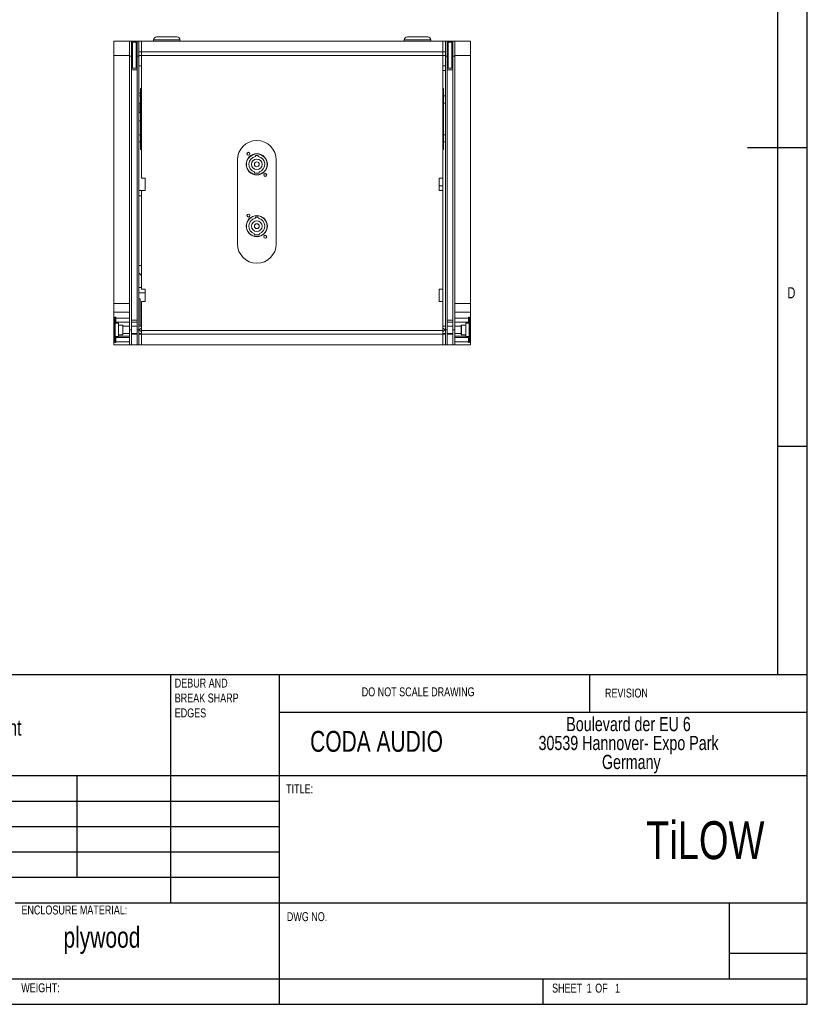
# Model space of a CAD drawing. Header units: millimetres. Extents: x 11171 to 13944, y 305 to 2246.
# Tile 8 of 14: x 13052 to 13944, y 305 to 1421. Entities that reach past the tile are written whole.
import ezdxf

# ---------------------------------------------------------------- set-up
doc = ezdxf.new("R2010")
doc.units = ezdxf.units.MM
doc.styles.add('SLDTEXTSTYLE0', font='TXT', dxfattribs={"width": 0.75})

# ---------------------------------------------------------------- blocks, each defined once
blk = doc.blocks.new('NOTE39')
at = {"color": 7, "char_height": 1.5, "attachment_point": 1, "style": 'SLDTEXTSTYLE0'}
for s, insert in [('SHEET ', (0, 2.5)), ('1', (5.78, 2.5)), (' OF ', (6.8, 2.5)), ('1', (10.55, 2.5))]:
    blk.add_mtext(s, dxfattribs=dict(at, insert=insert))
blk = doc.blocks.new('NOTE64')
at = {"color": 7, "char_height": 2.3813, "attachment_point": 1, "style": 'SLDTEXTSTYLE0'}
for s, insert in [('       Boulevard der EU 6', (0, 3.38)), ('30539 Hannover- Expo Park', (0, 0.21)), ('                Germany', (0, -2.97))]:
    blk.add_mtext(s, dxfattribs=dict(at, insert=insert))
blk = doc.blocks.new('NOTE48')
at = {"color": 7, "char_height": 1.5, "attachment_point": 1, "style": 'SLDTEXTSTYLE0'}
for s, insert in [('DEBUR AND ', (0, 2.5)), ('BREAK SHARP ', (0, 0)), ('EDGES', (0, -2.5))]:
    blk.add_mtext(s, dxfattribs=dict(at, insert=insert))
blk = doc.blocks.new('1111')
at = {"color": 7, "linetype": 'Continuous'}
for p, q in [((4165.39, -657.14), (4165.39, 777.86)), ((4140.39, 752.86), (4140.39, -380.89)), ((4165.39, 60.36), (4115.39, 60.36)), ((4140.39, -189.64), (4165.39, -189.64)), ((3229.39, -380.89), (4165.39, -380.89)), ((3632.39, -380.89), (3632.39, -572.14)), ((3723.39, -380.89), (3723.39, -657.14)), ((3983.39, -412.77), (3983.39, -380.89)), ((4165.39, -412.77), (3723.39, -412.77)), ((4165.39, -465.89), (3229.39, -465.89)), ((3554.39, -550.89), (3554.39, -465.89)), ((3723.39, -487.14), (3229.39, -487.14)), ((3723.39, -508.39), (3229.39, -508.39)), ((3723.39, -529.64), (3229.39, -529.64)), ((3723.39, -550.89), (3229.39, -550.89)), ((3502.39, -572.14), (4165.39, -572.14)), ((4100.39, -635.89), (4100.39, -572.14)), ((4165.39, -614.64), (4100.39, -614.64)), ((3229.39, -635.89), (4165.39, -635.89)), ((3944.39, -657.14), (3944.39, -635.89)), ((2115.39, -657.14), (4165.39, -657.14))]:
    blk.add_line(p, q, dxfattribs=at)
at = {"xscale": 5.000000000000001, "yscale": 5.000000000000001, "zscale": 5.000000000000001}
for name, p in [('NOTE48', (3635.94, -396.8)), ('NOTE64', (3940.45, -433.33)), ('NOTE39', (3951.78, -652.31))]:
    blk.add_blockref(name, p, dxfattribs=at)
at = {"color": 7, "attachment_point": 1, "style": 'SLDTEXTSTYLE0'}
for s, insert, char_height in [('D', (4148.72, -56.48), 9.26), ('DO NOT SCALE DRAWING', (3792.46, -391.65), 7.5), ('REVISION', (3996.03, -392.64), 7.5), ('PU black paint', (3422.09, -418.81), 13.2292), ('CODA AUDIO', (3749.26, -428.11), 17.5), ('TITLE:', (3729.17, -472.92), 7.5), ('^ITiLOW', (3903.48, -503.79), 31.75), ('ENCLOSURE MATERIAL:', (3507.62, -574.38), 7.5), ('DWG NO.', (3729.76, -579.97), 7.5), ('plywood', (3542.8, -592.21), 17.5), ('WEIGHT: ', (3507.48, -639.56), 7.493)]:
    blk.add_mtext(s, dxfattribs=dict(at, insert=insert, char_height=char_height))

msp = doc.modelspace()

# ---------------------------------------------------------------- linework, layer by layer
at = {"color": 7, "linetype": 'Continuous', "lineweight": 15}
for p, q in [((13158.36, 1380.13), (13158.36, 1396.37)), ((13158.36, 1396.37), (13176.36, 1396.37)), ((13176.36, 1396.37), (13176.36, 1380.13)), ((13176.36, 1396.37), (13178.36, 1396.37)), ((13178.36, 1396.37), (13184.86, 1396.37)), ((13178.36, 1396.37), (13178.36, 1379.37)), ((13183.61, 1395.37), (13179.61, 1395.37)), ((13179.61, 1395.37), (13179.61, 1365.82)), ((13183.61, 1395.37), (13183.61, 1365.82)), ((13184.86, 1379.37), (13184.86, 1396.37)), ((13186.86, 1396.37), (13184.86, 1396.37)), ((13186.86, 1396.37), (13189.86, 1396.37)), ((13186.86, 1396.37), (13186.86, 1379.37)), ((13189.86, 1384.37), (13189.86, 1396.37)), ((13189.86, 1396.37), (13530.86, 1396.37)), ((13189.86, 1396.37), (13189.86, 1396.37)), ((13233.36, 1397.87), (13203.36, 1397.87)), ((13203.36, 1397.87), (13203.36, 1396.37)), ((13233.36, 1396.37), (13233.36, 1397.87)), ((13517.36, 1397.87), (13487.36, 1397.87)), ((13487.36, 1397.87), (13487.36, 1396.37)), ((13517.36, 1396.37), (13517.36, 1397.87)), ((13530.86, 1396.37), (13530.86, 1384.37)), ((13530.86, 1396.37), (13533.86, 1396.37)), ((13530.86, 1396.37), (13530.86, 1396.37)), ((13533.86, 1379.37), (13533.86, 1396.37)), ((13535.86, 1396.37), (13533.86, 1396.37)), ((13535.86, 1396.37), (13542.36, 1396.37)), ((13535.86, 1396.37), (13535.86, 1379.37)), ((13541.11, 1395.37), (13537.11, 1395.37)), ((13537.11, 1365.82), (13537.11, 1395.37)), ((13541.11, 1365.82), (13541.11, 1395.37)), ((13542.36, 1396.37), (13544.36, 1396.37)), ((13542.36, 1379.37), (13542.36, 1396.37)), ((13544.36, 1396.37), (13544.36, 1396.37)), ((13544.36, 1392.62), (13544.36, 1396.37)), ((13562.36, 1396.37), (13544.36, 1396.37)), ((13179.61, 1384.37), (13178.36, 1384.37)), ((13184.86, 1384.37), (13183.61, 1384.37)), ((13189.86, 1384.37), (13186.86, 1384.37)), ((13530.86, 1384.37), (13189.86, 1384.37)), ((13189.86, 1384.37), (13189.86, 1380.13)), ((13533.86, 1384.37), (13530.86, 1384.37)), ((13530.86, 1384.37), (13530.86, 1380.13)), ((13537.11, 1384.37), (13535.86, 1384.37)), ((13542.36, 1384.37), (13541.11, 1384.37)), ((13544.36, 1380.13), (13544.36, 1392.62)), ((13176.36, 1380.13), (13158.36, 1380.13)), ((13158.36, 1380.13), (13158.36, 1099.37)), ((13176.36, 1380.13), (13176.36, 1099.37)), ((13178.36, 1379.37), (13176.36, 1379.37)), ((13176.36, 1379.37), (13176.36, 1069.37)), ((13179.61, 1380.37), (13178.36, 1380.37)), ((13178.36, 1379.37), (13178.36, 1069.37)), ((13184.86, 1380.37), (13183.61, 1380.37)), ((13184.86, 1379.37), (13186.86, 1379.37)), ((13184.86, 1069.37), (13184.86, 1379.37)), ((13189.86, 1380.37), (13186.86, 1380.37)), ((13186.86, 1379.37), (13186.86, 1069.37)), ((13189.86, 1380.13), (13189.86, 1241.37)), ((13530.86, 1380.13), (13189.86, 1380.13)), ((13533.86, 1380.37), (13530.86, 1380.37)), ((13530.86, 1241.37), (13530.86, 1380.13)), ((13533.86, 1379.37), (13535.86, 1379.37)), ((13533.86, 1069.37), (13533.86, 1379.37)), ((13535.86, 1379.37), (13535.86, 1069.37)), ((13544.36, 1379.37), (13542.36, 1379.37)), ((13542.36, 1069.37), (13542.36, 1379.37)), ((13562.36, 1380.13), (13544.36, 1380.13)), ((13544.36, 1099.37), (13544.36, 1380.13)), ((13544.36, 1069.37), (13544.36, 1379.37)), ((13562.36, 1099.37), (13562.36, 1380.13)), ((13178.36, 1368.37), (13179.61, 1368.37)), ((13184.86, 1365.82), (13178.36, 1365.82)), ((13178.36, 1363.82), (13178.36, 1080.2)), ((13178.36, 1363.82), (13184.86, 1363.82)), ((13183.61, 1368.37), (13184.86, 1368.37)), ((13184.86, 1363.82), (13184.86, 1080.2)), ((13186.86, 1368.37), (13189.86, 1368.37)), ((13530.86, 1368.37), (13533.86, 1368.37)), ((13533.86, 1363.37), (13530.86, 1363.37)), ((13542.36, 1365.82), (13535.86, 1365.82)), ((13535.86, 1363.82), (13542.36, 1363.82)), ((13535.86, 1080.2), (13535.86, 1363.82)), ((13542.36, 1080.2), (13542.36, 1363.82)), ((13189.86, 1342.87), (13188.86, 1342.87)), ((13188.86, 1330.37), (13188.86, 1342.87)), ((13531.86, 1342.87), (13530.86, 1342.87)), ((13531.86, 1342.87), (13531.86, 1330.37)), ((13188.86, 1337.37), (13186.86, 1337.37)), ((13188.86, 1334.37), (13186.86, 1334.37)), ((13188.86, 1337.87), (13188.46, 1337.87)), ((13188.46, 1337.87), (13188.46, 1337.37)), ((13188.86, 1286.37), (13188.86, 1330.37)), ((13533.86, 1334.37), (13531.86, 1334.37)), ((13531.86, 1330.37), (13531.86, 1286.37)), ((13186.86, 1326.37), (13188.86, 1326.37)), ((13186.86, 1314.87), (13188.86, 1316.87)), ((13188.46, 1326.37), (13188.46, 1316.47)), ((13531.86, 1326.37), (13533.86, 1326.37)), ((13188.86, 1306.37), (13186.86, 1306.37)), ((13188.86, 1290.37), (13186.86, 1290.37)), ((13188.86, 1273.87), (13188.86, 1286.37)), ((13533.86, 1290.37), (13531.86, 1290.37)), ((13531.86, 1286.37), (13531.86, 1273.87)), ((13186.86, 1282.37), (13188.86, 1282.37)), ((13188.86, 1273.87), (13189.86, 1273.87)), ((13530.86, 1273.87), (13531.86, 1273.87)), ((13531.86, 1282.37), (13533.86, 1282.37)), ((13298.36, 1166.87), (13298.36, 1261.87)), ((13321.86, 1266.87), (13318.86, 1266.87)), ((13318.86, 1265.75), (13318.86, 1266.87)), ((13321.86, 1266.87), (13321.86, 1265.75)), ((13342.36, 1261.87), (13342.36, 1166.87)), ((13189.86, 1241.37), (13193.86, 1241.37)), ((13193.86, 1241.37), (13193.86, 1227.37)), ((13317.86, 1246.87), (13317.86, 1248.23)), ((13317.86, 1246.87), (13322.86, 1246.87)), ((13322.86, 1248.23), (13322.86, 1246.87)), ((13526.86, 1241.37), (13530.86, 1241.37)), ((13526.86, 1227.37), (13526.86, 1241.37)), ((13530.86, 1241.37), (13530.86, 1232.37)), ((13189.86, 1227.37), (13186.86, 1227.37)), ((13189.86, 1227.37), (13189.86, 1115.37)), ((13193.86, 1227.37), (13189.86, 1227.37)), ((13530.86, 1232.37), (13526.86, 1232.37)), ((13530.86, 1227.37), (13526.86, 1227.37)), ((13530.86, 1232.37), (13530.86, 1227.37)), ((13530.86, 1115.37), (13530.86, 1227.37)), ((13186.86, 1221.37), (13189.86, 1221.37)), ((13321.86, 1196.87), (13318.86, 1196.87)), ((13318.86, 1195.75), (13318.86, 1196.87)), ((13321.86, 1196.87), (13321.86, 1195.75)), ((13317.86, 1176.87), (13317.86, 1178.23)), ((13317.86, 1176.87), (13322.86, 1176.87)), ((13322.86, 1178.23), (13322.86, 1176.87)), ((13186.86, 1142.37), (13189.86, 1142.37)), ((13189.86, 1130.87), (13186.86, 1133.87)), ((13189.86, 1117.37), (13186.86, 1117.37)), ((13186.86, 1111.37), (13193.86, 1111.37)), ((13189.86, 1115.37), (13193.86, 1115.37)), ((13193.86, 1115.37), (13193.86, 1101.37)), ((13526.86, 1115.37), (13530.86, 1115.37)), ((13526.86, 1101.37), (13526.86, 1115.37)), ((13530.86, 1115.37), (13530.86, 1101.37)), ((13176.36, 1099.37), (13158.36, 1099.37)), ((13158.36, 1099.37), (13158.36, 1089.37)), ((13188.36, 1104.37), (13186.86, 1104.37)), ((13188.36, 1104.37), (13188.36, 1073.37)), ((13189.86, 1101.37), (13189.86, 1068.61)), ((13193.86, 1101.37), (13189.86, 1101.37)), ((13530.86, 1101.37), (13526.86, 1101.37)), ((13530.86, 1068.61), (13530.86, 1101.37)), ((13544.36, 1099.37), (13562.36, 1099.37)), ((13158.36, 1089.37), (13176.36, 1089.37)), ((13158.36, 1083.87), (13158.36, 1089.37)), ((13159.36, 1083.87), (13158.36, 1083.87)), ((13158.36, 1083.87), (13158.36, 1069.37)), ((13159.86, 1083.37), (13159.36, 1083.87)), ((13159.36, 1083.87), (13159.36, 1054.87)), ((13160.86, 1083.77), (13159.86, 1083.77)), ((13159.86, 1083.77), (13159.86, 1083.26)), ((13159.86, 1083.26), (13159.86, 1055.49)), ((13160.86, 1083.77), (13160.86, 1076.97)), ((13176.36, 1082.77), (13160.86, 1082.77)), ((13544.36, 1089.37), (13562.36, 1089.37)), ((13559.86, 1082.77), (13544.36, 1082.77)), ((13560.86, 1083.77), (13559.86, 1083.77)), ((13559.86, 1076.97), (13559.86, 1083.77)), ((13561.36, 1083.87), (13560.86, 1083.37)), ((13560.86, 1083.26), (13560.86, 1083.77)), ((13560.86, 1069.37), (13560.86, 1083.26)), ((13562.36, 1083.87), (13561.36, 1083.87)), ((13561.36, 1054.87), (13561.36, 1083.87)), ((13562.36, 1069.37), (13562.36, 1083.87)), ((13159.86, 1076.97), (13160.86, 1076.97)), ((13163.86, 1076.87), (13159.86, 1076.87)), ((13160.86, 1077.97), (13176.36, 1077.97)), ((13163.86, 1069.37), (13163.86, 1076.87)), ((13168.66, 1074.87), (13163.86, 1074.87)), ((13168.86, 1074.67), (13168.66, 1074.87)), ((13168.66, 1074.87), (13168.66, 1063.87)), ((13168.86, 1064.07), (13168.86, 1074.67)), ((13176.36, 1073.37), (13168.86, 1073.37)), ((13178.36, 1080.2), (13184.86, 1080.2)), ((13178.36, 1078.2), (13184.86, 1078.2)), ((13184.86, 1073.37), (13178.36, 1073.37)), ((13189.86, 1073.37), (13186.86, 1073.37)), ((13533.86, 1073.37), (13530.86, 1073.37)), ((13542.36, 1080.2), (13535.86, 1080.2)), ((13535.86, 1078.2), (13542.36, 1078.2)), ((13542.36, 1073.37), (13535.86, 1073.37)), ((13544.36, 1077.97), (13559.86, 1077.97)), ((13551.86, 1073.37), (13544.36, 1073.37)), ((13552.06, 1074.87), (13551.86, 1074.67)), ((13551.86, 1074.67), (13551.86, 1064.07)), ((13556.86, 1074.87), (13552.06, 1074.87)), ((13552.06, 1063.87), (13552.06, 1074.87)), ((13560.86, 1076.87), (13556.86, 1076.87)), ((13556.86, 1076.87), (13556.86, 1069.37)), ((13559.86, 1076.97), (13560.86, 1076.97)), ((13158.36, 1069.37), (13158.36, 1054.87)), ((13159.86, 1061.87), (13163.86, 1061.87)), ((13160.86, 1061.77), (13159.86, 1061.77)), ((13160.86, 1061.77), (13160.86, 1054.97)), ((13176.36, 1060.77), (13160.86, 1060.77)), ((13163.86, 1061.87), (13163.86, 1069.37)), ((13163.86, 1063.87), (13168.66, 1063.87)), ((13168.66, 1063.87), (13168.86, 1064.07)), ((13168.86, 1065.37), (13176.36, 1065.37)), ((13176.36, 1069.37), (13178.36, 1069.37)), ((13176.36, 1069.37), (13176.36, 1052.37)), ((13178.36, 1069.37), (13178.36, 1052.37)), ((13178.36, 1065.37), (13184.86, 1065.37)), ((13178.36, 1064.37), (13184.86, 1064.37)), ((13186.86, 1069.37), (13184.86, 1069.37)), ((13184.86, 1052.37), (13184.86, 1069.37)), ((13186.86, 1069.37), (13186.86, 1052.37)), ((13186.86, 1065.37), (13189.86, 1065.37)), ((13186.86, 1064.37), (13189.86, 1064.37)), ((13188.36, 1065.37), (13188.36, 1064.37)), ((13189.86, 1068.61), (13530.86, 1068.61)), ((13189.86, 1064.37), (13189.86, 1068.61)), ((13189.86, 1064.37), (13530.86, 1064.37)), ((13530.86, 1064.37), (13530.86, 1068.61)), ((13530.86, 1065.37), (13533.86, 1065.37)), ((13530.86, 1064.37), (13533.86, 1064.37)), ((13533.86, 1069.37), (13535.86, 1069.37)), ((13533.86, 1052.37), (13533.86, 1069.37)), ((13535.86, 1069.37), (13535.86, 1052.37)), ((13535.86, 1065.37), (13542.36, 1065.37)), ((13535.86, 1064.37), (13542.36, 1064.37)), ((13544.36, 1069.37), (13542.36, 1069.37)), ((13542.36, 1052.37), (13542.36, 1069.37)), ((13544.36, 1052.37), (13544.36, 1069.37)), ((13544.36, 1065.37), (13551.86, 1065.37)), ((13559.86, 1060.77), (13544.36, 1060.77)), ((13551.86, 1064.07), (13552.06, 1063.87)), ((13552.06, 1063.87), (13556.86, 1063.87)), ((13556.86, 1069.37), (13556.86, 1061.87)), ((13556.86, 1061.87), (13560.86, 1061.87)), ((13560.86, 1061.77), (13559.86, 1061.77)), ((13559.86, 1054.97), (13559.86, 1061.77)), ((13560.86, 1055.49), (13560.86, 1069.37)), ((13562.36, 1054.87), (13562.36, 1069.37)), ((13158.36, 1054.87), (13159.36, 1054.87)), ((13158.36, 1054.87), (13158.36, 1052.37)), ((13158.36, 1052.37), (13176.36, 1052.37)), ((13159.36, 1054.87), (13159.86, 1055.37)), ((13159.86, 1055.49), (13159.86, 1054.97)), ((13159.86, 1054.97), (13160.86, 1054.97)), ((13160.86, 1055.97), (13176.36, 1055.97)), ((13176.36, 1052.37), (13178.36, 1052.37)), ((13184.86, 1052.37), (13178.36, 1052.37)), ((13186.86, 1052.37), (13184.86, 1052.37)), ((13189.86, 1052.37), (13186.86, 1052.37)), ((13530.86, 1052.37), (13189.86, 1052.37)), ((13533.86, 1052.37), (13530.86, 1052.37)), ((13533.86, 1052.37), (13535.86, 1052.37)), ((13542.36, 1052.37), (13535.86, 1052.37)), ((13544.36, 1052.37), (13542.36, 1052.37)), ((13544.36, 1055.97), (13559.86, 1055.97)), ((13544.36, 1052.37), (13562.36, 1052.37)), ((13559.86, 1054.97), (13560.86, 1054.97)), ((13560.86, 1054.97), (13560.86, 1055.49)), ((13560.86, 1055.37), (13561.36, 1054.87)), ((13561.36, 1054.87), (13562.36, 1054.87))]:
    msp.add_line(p, q, dxfattribs=at)
at = {"color": 8, "linetype": 'Continuous', "lineweight": 15}
for p, q in [((13537.11, 1374.37), (13535.86, 1374.37)), ((13542.36, 1374.37), (13541.11, 1374.37)), ((13189.86, 1330.37), (13188.86, 1330.37)), ((13531.86, 1330.37), (13530.86, 1330.37)), ((13188.86, 1286.37), (13189.86, 1286.37)), ((13531.86, 1286.37), (13530.86, 1286.37)), ((13330.2, 1263.25), (13330.37, 1263.38)), ((13318.61, 1198.33), (13318.46, 1198.58)), ((13331.89, 1184.24), (13331.7, 1184.36)), ((13168.86, 1073.37), (13176.36, 1073.37)), ((13551.86, 1073.37), (13544.36, 1073.37)), ((13176.36, 1062.37), (13163.86, 1062.37)), ((13556.86, 1062.37), (13544.36, 1062.37))]:
    msp.add_line(p, q, dxfattribs=at)
at = {"color": 7, "linetype": 'Continuous', "lineweight": 15}
for centre, radius in [((13320.36, 1256.87), 12), ((13320.36, 1256.87), 11.75), ((13310.86, 1268.87), 1.7), ((13310.86, 1268.87), 1.5), ((13320.36, 1256.87), 6), ((13320.36, 1256.87), 2.75), ((13329.86, 1244.87), 1.7), ((13329.86, 1244.87), 1.5), ((13320.36, 1186.87), 12), ((13320.36, 1186.87), 11.75), ((13310.86, 1198.87), 1.7), ((13310.86, 1198.87), 1.5), ((13320.36, 1186.87), 6), ((13320.36, 1186.87), 2.75), ((13329.86, 1174.87), 1.7), ((13329.86, 1174.87), 1.5)]:
    msp.add_circle(centre, radius, dxfattribs=at)
for centre, radius, start, end in [((13206.86, 1397.87), 3.5, 90, 180), ((13229.86, 1397.87), 3.5, 0, 90), ((13490.86, 1397.87), 3.5, 90, 180), ((13513.86, 1397.87), 3.5, 0, 90), ((13320.36, 1261.87), 22, 0, 180), ((13320.36, 1256.87), 9, 99.59407, 253.87238), ((13320.36, 1256.87), 9, 286.12762, 80.40593), ((13320.36, 1186.87), 9, 99.59407, 253.87238), ((13320.36, 1186.87), 9, 286.12762, 80.40593), ((13320.36, 1166.87), 22, 180, 0)]:
    msp.add_arc(centre, radius, start, end, dxfattribs=at)
for points, knots in [([(13206.86, 1401.37), (13206.86, 1401.37), (13208.07, 1401.37), (13212.39, 1401.37), (13215.31, 1401.37), (13221.41, 1401.37), (13224.34, 1401.37), (13228.65, 1401.37), (13229.86, 1401.37), (13229.86, 1401.37)], [0, 0, 0, 0, 0.25, 0.25, 0.5, 0.5, 0.75, 0.75, 1, 1, 1, 1]), ([(13490.86, 1401.37), (13490.86, 1401.37), (13492.07, 1401.37), (13496.39, 1401.37), (13499.31, 1401.37), (13505.41, 1401.37), (13508.34, 1401.37), (13512.65, 1401.37), (13513.86, 1401.37), (13513.86, 1401.37)], [0, 0, 0, 0, 0.25, 0.25, 0.5, 0.5, 0.75, 0.75, 1, 1, 1, 1]), ([(13562.36, 1380.13), (13562.36, 1380.26), (13562.36, 1380.51), (13562.36, 1380.89), (13562.36, 1381.27), (13562.36, 1381.64), (13562.36, 1382.02), (13562.36, 1382.39), (13562.36, 1382.76), (13562.36, 1383.53), (13562.36, 1384.68), (13562.36, 1386.2), (13562.36, 1387.67), (13562.36, 1389.57), (13562.36, 1391.73), (13562.36, 1393.47), (13562.36, 1394.58), (13562.36, 1395.24), (13562.36, 1395.76), (13562.36, 1396.06), (13562.36, 1396.22), (13562.36, 1396.31), (13562.36, 1396.36), (13562.36, 1396.37), (13562.36, 1396.37)], [0, 0, 0, 0, 0.014664, 0.0293056, 0.043932, 0.0585506, 0.0731685, 0.0877931, 0.1024316, 0.1170913, 0.1788986, 0.2407258, 0.3049386, 0.3691721, 0.5000036, 0.630835, 0.6950478, 0.7592813, 0.8210886, 0.8829159, 0.912205, 0.9414433, 0.9706889, 1, 1, 1, 1]), ([(13562.36, 1089.37), (13562.36, 1089.37), (13562.36, 1089.63), (13562.36, 1090.63), (13562.36, 1091.38), (13562.36, 1093.23), (13562.36, 1094.34), (13562.36, 1096.76), (13562.36, 1098.06), (13562.36, 1099.37)], [0, 0, 0, 0, 0.25, 0.25, 0.5, 0.5, 0.75, 0.75, 1, 1, 1, 1]), ([(13562.36, 1089.37), (13562.36, 1089.31), (13562.36, 1089.19), (13562.36, 1088.25), (13562.36, 1086.74), (13562.36, 1085.35), (13562.36, 1084.38), (13562.36, 1084.22)], [0, 0, 0, 0, 0.2385525, 0.4771021, 0.7156552, 0.954204, 1, 1, 1, 1]), ([(13187.86, 1069.37), (13187.88, 1069.54), (13187.91, 1069.86), (13188.15, 1070.3), (13188.51, 1070.64), (13188.94, 1070.84), (13189.39, 1070.89), (13189.71, 1070.87), (13189.85, 1070.79), (13189.86, 1070.78)], [0, 0, 0, 0, 0.1684682, 0.3366846, 0.5113889, 0.6926393, 0.8226089, 0.9906001, 1, 1, 1, 1]), ([(13189.86, 1067.98), (13189.82, 1067.96), (13189.67, 1067.88), (13189.32, 1067.86), (13188.88, 1067.92), (13188.44, 1068.16), (13188.1, 1068.52), (13187.89, 1068.95), (13187.87, 1069.25), (13187.86, 1069.37)], [0, 0, 0, 0, 0.0496629, 0.1793063, 0.3469227, 0.5142301, 0.6891237, 0.8698486, 1, 1, 1, 1]), ([(13188.67, 1068.06), (13188.71, 1068.04), (13188.81, 1067.96), (13189.08, 1067.89), (13189.46, 1067.85), (13189.73, 1067.93), (13189.86, 1067.97)], [0, 0, 0, 0, 0.1025781, 0.3132787, 0.6668241, 1, 1, 1, 1]), ([(13189.86, 1064.37), (13189.86, 1064.24), (13189.86, 1063.96), (13189.86, 1063.56), (13189.86, 1063.16), (13189.86, 1062.76), (13189.86, 1062.36), (13189.86, 1061.7), (13189.86, 1060.78), (13189.86, 1059.65), (13189.86, 1058.56), (13189.86, 1057.18), (13189.86, 1055.65), (13189.86, 1054.43), (13189.86, 1053.65), (13189.86, 1053.18), (13189.86, 1052.82), (13189.86, 1052.6), (13189.86, 1052.48), (13189.86, 1052.42), (13189.86, 1052.38), (13189.86, 1052.38), (13189.86, 1052.37)], [0, 0, 0, 0, 0.0199444, 0.039862, 0.0597655, 0.0796676, 0.099581, 0.1195184, 0.1815609, 0.2436272, 0.3073093, 0.3710159, 0.5000019, 0.6289879, 0.6926701, 0.7563767, 0.8184192, 0.8804855, 0.9103721, 0.9402247, 0.9700864, 1, 1, 1, 1]), ([(13530.86, 1070.77), (13530.9, 1070.79), (13531.06, 1070.87), (13531.4, 1070.89), (13531.85, 1070.82), (13532.28, 1070.59), (13532.63, 1070.23), (13532.83, 1069.8), (13532.85, 1069.5), (13532.86, 1069.37)], [0, 0, 0, 0, 0.04966867, 0.17932513, 0.34692995, 0.51423659, 0.68913748, 0.86986429, 1, 1, 1, 1]), ([(13532.86, 1069.37), (13532.85, 1069.21), (13532.82, 1068.89), (13532.58, 1068.45), (13532.22, 1068.11), (13531.78, 1067.91), (13531.33, 1067.86), (13531.02, 1067.88), (13530.87, 1067.96), (13530.86, 1067.96)], [0, 0, 0, 0, 0.1684656, 0.3366911, 0.5113843, 0.6926337, 0.8225897, 0.9905818, 1, 1, 1, 1]), ([(13530.86, 1052.37), (13530.86, 1052.37), (13530.86, 1052.38), (13530.86, 1052.4), (13530.86, 1052.42), (13530.86, 1052.46), (13530.86, 1052.51), (13530.86, 1052.62), (13530.86, 1052.82), (13530.86, 1053.18), (13530.86, 1053.65), (13530.86, 1054.43), (13530.86, 1055.65), (13530.86, 1057.18), (13530.86, 1058.56), (13530.86, 1059.65), (13530.86, 1060.78), (13530.86, 1061.76), (13530.86, 1062.56), (13530.86, 1063.15), (13530.86, 1063.76), (13530.86, 1064.17), (13530.86, 1064.37)], [0, 0, 0, 0, 0.0199444, 0.039862, 0.0597655, 0.0796676, 0.099581, 0.1195184, 0.1815609, 0.2436272, 0.3073093, 0.3710159, 0.5000019, 0.6289879, 0.6926701, 0.7563767, 0.8184192, 0.8804855, 0.9103721, 0.9402247, 0.9700864, 1, 1, 1, 1]), ([(13562.36, 1052.37), (13562.36, 1052.41), (13562.36, 1052.48), (13562.36, 1053.09), (13562.36, 1053.8), (13562.36, 1054.42), (13562.36, 1054.61)], [0, 0, 0, 0, 0.29027159, 0.58054081, 0.87080978, 1, 1, 1, 1])]:
    msp.add_open_spline(points, degree=3, knots=knots, dxfattribs=at)

# ---------------------------------------------------------------- block references
at = {"xscale": 1.352519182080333, "yscale": 1.352519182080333, "zscale": 1.352519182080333}
msp.add_blockref('1111', (8309.77, 1194.05), dxfattribs=at)

doc.saveas('drawing.dxf')
